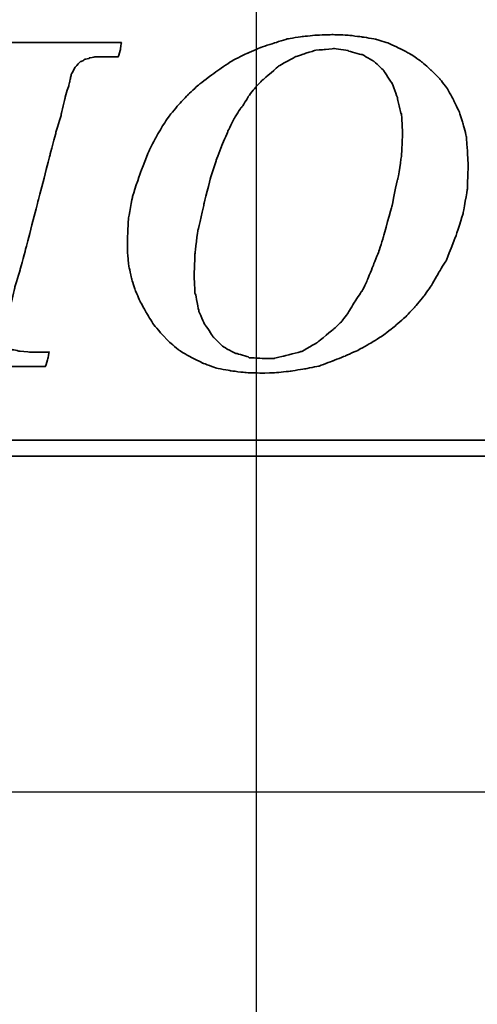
# Model space of a CAD drawing. Header units: millimetres. Extents: x -257 to 3135, y -1556 to 860.
# Tile 86 of 256: x 67 to 73, y -1271 to -1258. Entities that reach past the tile are written whole.
import ezdxf
from ezdxf.lldxf.tags import DXFTag

# ---------------------------------------------------------------- set-up
doc = ezdxf.new("R2010")
doc.units = ezdxf.units.MM
doc.layers.get('0').update_dxf_attribs({"linetype": 'CONTINUOUS'})
doc.layers.add('DIM', color=4, linetype='CONTINUOUS')
doc.layers.add('layer 1', color=7, linetype='CONTINUOUS')
tags = doc.linetypes.add('DASHED', pattern=[25.72, 12.86, -12.86]).pattern_tags.tags
tags[6:7] = [DXFTag(74, 4), DXFTag(75, 0), DXFTag(340, '0'), DXFTag(46, 0.0), DXFTag(50, 0.0), DXFTag(44, 0.0), DXFTag(45, 0.0)]
tags[4:5] = [DXFTag(74, 4), DXFTag(75, 0), DXFTag(340, '0'), DXFTag(46, 0.0), DXFTag(50, 0.0), DXFTag(44, 0.0), DXFTag(45, 0.0)]

# ---------------------------------------------------------------- blocks, each defined once
blk = doc.blocks.new('TBI MOTION logo(完整正式版)')
at = {"layer": 'layer 1', "color": 22, "lineweight": 35}
for points, knots in [([(35.79625, -6.98375), (35.79625, -6.98375), (36.23125, -7.43875), (36.23125, -7.43875), (36.23125, -7.43875), (36.23125, -7.43875), (36.75625, -7.87125), (36.75625, -7.87125), (36.75625, -7.87125), (36.75625, -7.87125), (37.33125, -8.20375), (37.33125, -8.20375), (37.33125, -8.20375), (37.33125, -8.20375), (37.95625, -8.51875), (37.95625, -8.51875), (37.95625, -8.51875), (37.95625, -8.51875), (38.62625, -8.75875), (38.62625, -8.75875), (38.62625, -8.75875), (38.62625, -8.75875), (39.37125, -8.90375), (39.37125, -8.90375), (39.37125, -8.90375), (39.37125, -8.90375), (40.14125, -8.99875), (40.14125, -8.99875), (40.14125, -8.99875), (40.14125, -8.99875), (41.02625, -9.02375), (41.02625, -9.02375), (41.02625, -9.02375), (41.02625, -9.02375), (41.74625, -8.99875), (41.74625, -8.99875), (41.74625, -8.99875), (41.74625, -8.99875), (42.46625, -8.92375), (42.46625, -8.92375), (42.46625, -8.92375), (42.46625, -8.92375), (43.21125, -8.80625), (43.21125, -8.80625), (43.21125, -8.80625), (43.21125, -8.80625), (43.93125, -8.66375), (43.93125, -8.66375), (43.93125, -8.66375), (43.93125, -8.66375), (44.62625, -8.39875), (44.62625, -8.39875), (44.62625, -8.39875), (44.62625, -8.39875), (45.29625, -8.13375), (45.29625, -8.13375), (45.29625, -8.13375), (45.29625, -8.13375), (45.94625, -7.84375), (45.94625, -7.84375), (45.94625, -7.84375), (45.94625, -7.84375), (46.61625, -7.46375), (46.61625, -7.46375), (46.61625, -7.46375), (46.61625, -7.46375), (47.24125, -7.07875), (47.24125, -7.07875), (47.24125, -7.07875), (47.24125, -7.07875), (47.81625, -6.62375), (47.81625, -6.62375), (47.81625, -6.62375), (47.81625, -6.62375), (48.36875, -6.14375), (48.36875, -6.14375), (48.36875, -6.14375), (48.36875, -6.14375), (48.84625, -5.64125), (48.84625, -5.64125), (48.84625, -5.64125), (48.84625, -5.64125), (49.32625, -5.06375), (49.32625, -5.06375), (49.32625, -5.06375), (49.32625, -5.06375), (49.71125, -4.51374), (49.71125, -4.51374), (49.71125, -4.51374), (49.71125, -4.51374), (50.09625, -3.83874), (50.09625, -3.83874), (50.09625, -3.83874), (50.09625, -3.83874), (50.48125, -3.21374), (50.48125, -3.21374), (50.48125, -3.21374), (50.48125, -3.21374), (50.96125, -1.99125), (50.96125, -1.99125), (50.96125, -1.99125), (50.96125, -1.99125), (51.34375, -0.81875), (51.34375, -0.81875), (51.34375, -0.81875), (51.34375, -0.81875), (51.56125, 0.45624), (51.56125, 0.45624), (51.56125, 0.45624), (51.56125, 0.45624), (51.60625, 1.67624), (51.60625, 1.67624), (51.60625, 1.67624), (51.60625, 1.67624), (51.56125, 2.44625), (51.56125, 2.44625), (51.56125, 2.44625), (51.56125, 2.44625), (51.51125, 3.14125), (51.51125, 3.14125), (51.51125, 3.14125), (51.51125, 3.14125), (51.34375, 3.81125), (51.34375, 3.81125), (51.34375, 3.81125), (51.34375, 3.81125), (51.15125, 4.41125), (51.15125, 4.41125), (51.15125, 4.41125), (51.15125, 4.41125), (50.86125, 5.01125), (50.86125, 5.01125), (50.86125, 5.01125), (50.86125, 5.01125), (50.55125, 5.58875), (50.55125, 5.58875), (50.55125, 5.58875), (50.55125, 5.58875), (50.16625, 6.09125), (50.16625, 6.09125), (50.16625, 6.09125), (50.16625, 6.09125), (49.71125, 6.54875), (49.71125, 6.54875), (49.71125, 6.54875), (49.71125, 6.54875), (49.23125, 6.98125), (49.23125, 6.98125), (49.23125, 6.98125), (49.23125, 6.98125), (48.67875, 7.36625), (48.67875, 7.36625), (48.67875, 7.36625), (48.67875, 7.36625), (48.10375, 7.67625), (48.10375, 7.67625), (48.10375, 7.67625), (48.10375, 7.67625), (47.48125, 7.96375), (47.48125, 7.96375), (47.48125, 7.96375), (47.48125, 7.96375), (46.85625, 8.15625), (46.85625, 8.15625), (46.85625, 8.15625), (46.85625, 8.15625), (46.13625, 8.27624), (46.13625, 8.27624), (46.13625, 8.27624), (46.13625, 8.27624), (45.39125, 8.37125), (45.39125, 8.37125), (45.39125, 8.37125), (45.39125, 8.37125), (44.62625, 8.39624), (44.62625, 8.39624), (44.62625, 8.39624), (44.62625, 8.39624), (43.83625, 8.37125), (43.83625, 8.37125), (43.83625, 8.37125), (43.83625, 8.37125), (43.09125, 8.30125), (43.09125, 8.30125), (43.09125, 8.30125), (43.09125, 8.30125), (42.32125, 8.18125), (42.32125, 8.18125), (42.32125, 8.18125), (42.32125, 8.18125), (41.62875, 7.96375), (41.62875, 7.96375), (41.62875, 7.96375), (41.62875, 7.96375), (40.90625, 7.72625), (40.90625, 7.72625), (40.90625, 7.72625), (40.90625, 7.72625), (40.23624, 7.43625), (40.23624, 7.43625), (40.23624, 7.43625), (40.23624, 7.43625), (39.54124, 7.10125), (39.54124, 7.10125), (39.54124, 7.10125), (39.54124, 7.10125), (38.91625, 6.69125), (38.91625, 6.69125), (38.91625, 6.69125), (38.91625, 6.69125), (38.31625, 6.26125), (38.31625, 6.26125), (38.31625, 6.26125), (38.31625, 6.26125), (37.69125, 5.78125), (37.69125, 5.78125), (37.69125, 5.78125), (37.69125, 5.78125), (37.18625, 5.30125), (37.18625, 5.30125), (37.18625, 5.30125), (37.18625, 5.30125), (36.70625, 4.79624), (36.70625, 4.79624), (36.70625, 4.79624), (36.70625, 4.79624), (36.23125, 4.22125), (36.23125, 4.22125), (36.23125, 4.22125), (36.23125, 4.22125), (35.87124, 3.69375), (35.87124, 3.69375), (35.87124, 3.69375), (35.87124, 3.69375), (35.53125, 3.09125), (35.53125, 3.09125), (35.53125, 3.09125), (35.53125, 3.09125), (35.19875, 2.47125), (35.19875, 2.47125), (35.19875, 2.47125), (35.19875, 2.47125), (34.71625, 1.24625), (34.71625, 1.24625), (34.71625, 1.24625), (34.71625, 1.24625), (34.33125, 0.06874), (34.33125, 0.06874), (34.33125, 0.06874), (34.33125, 0.06874), (34.11625, -1.07875), (34.11625, -1.07875), (34.11625, -1.07875), (34.11625, -1.07875), (34.07125, -2.15875), (34.07125, -2.15875), (34.07125, -2.15875), (34.07125, -2.15875), (34.07125, -2.85375), (34.07125, -2.85375), (34.07125, -2.85375), (34.07125, -2.85375), (34.14125, -3.50375), (34.14125, -3.50375), (34.14125, -3.50375), (34.14125, -3.50375), (34.28625, -4.17375), (34.28625, -4.17375), (34.28625, -4.17375), (34.28625, -4.17375), (34.47625, -4.77624), (34.47625, -4.77624), (34.47625, -4.77624), (34.47625, -4.77624), (34.71625, -5.32625), (34.71625, -5.32625), (34.71625, -5.32625), (34.71625, -5.32625), (35.05375, -5.92875), (35.05375, -5.92875), (35.05375, -5.92875), (35.05375, -5.92875), (35.36375, -6.45375), (35.36375, -6.45375), (35.36375, -6.45375), (35.36375, -6.45375), (35.79625, -6.98375), (35.79625, -6.98375)], [0, 0, 0, 0, 0.01388889, 0.01388889, 0.01388889, 0.0138889, 0.02777778, 0.02777778, 0.02777778, 0.02777779, 0.04166667, 0.04166667, 0.04166667, 0.04166668, 0.05555556, 0.05555556, 0.05555556, 0.05555557, 0.06944444, 0.06944444, 0.06944444, 0.06944445, 0.08333333, 0.08333333, 0.08333333, 0.08333334, 0.09722222, 0.09722222, 0.09722222, 0.09722223, 0.11111111, 0.11111111, 0.11111111, 0.11111112, 0.125, 0.125, 0.125, 0.12500001, 0.13888889, 0.13888889, 0.13888889, 0.1388889, 0.15277778, 0.15277778, 0.15277778, 0.15277779, 0.16666667, 0.16666667, 0.16666667, 0.16666668, 0.18055556, 0.18055556, 0.18055556, 0.18055557, 0.19444444, 0.19444444, 0.19444444, 0.19444445, 0.20833333, 0.20833333, 0.20833333, 0.20833334, 0.22222222, 0.22222222, 0.22222222, 0.22222223, 0.23611111, 0.23611111, 0.23611111, 0.23611112, 0.25, 0.25, 0.25, 0.25000001, 0.26388889, 0.26388889, 0.26388889, 0.2638889, 0.27777778, 0.27777778, 0.27777778, 0.27777779, 0.29166667, 0.29166667, 0.29166667, 0.29166668, 0.30555556, 0.30555556, 0.30555556, 0.30555557, 0.31944444, 0.31944444, 0.31944444, 0.31944445, 0.33333333, 0.33333333, 0.33333333, 0.33333334, 0.34722222, 0.34722222, 0.34722222, 0.34722223, 0.36111111, 0.36111111, 0.36111111, 0.36111112, 0.375, 0.375, 0.375, 0.37500001, 0.38888889, 0.38888889, 0.38888889, 0.3888889, 0.40277778, 0.40277778, 0.40277778, 0.40277779, 0.41666667, 0.41666667, 0.41666667, 0.41666668, 0.43055556, 0.43055556, 0.43055556, 0.43055557, 0.44444444, 0.44444444, 0.44444444, 0.44444445, 0.45833333, 0.45833333, 0.45833333, 0.45833334, 0.47222222, 0.47222222, 0.47222222, 0.47222223, 0.48611111, 0.48611111, 0.48611111, 0.48611112, 0.5, 0.5, 0.5, 0.50000001, 0.51388889, 0.51388889, 0.51388889, 0.5138889, 0.52777778, 0.52777778, 0.52777778, 0.52777779, 0.54166667, 0.54166667, 0.54166667, 0.54166668, 0.55555556, 0.55555556, 0.55555556, 0.55555557, 0.56944444, 0.56944444, 0.56944444, 0.56944445, 0.58333333, 0.58333333, 0.58333333, 0.58333334, 0.59722222, 0.59722222, 0.59722222, 0.59722223, 0.61111111, 0.61111111, 0.61111111, 0.61111112, 0.625, 0.625, 0.625, 0.62500001, 0.63888889, 0.63888889, 0.63888889, 0.6388889, 0.65277778, 0.65277778, 0.65277778, 0.65277779, 0.66666667, 0.66666667, 0.66666667, 0.66666668, 0.68055556, 0.68055556, 0.68055556, 0.68055557, 0.69444444, 0.69444444, 0.69444444, 0.69444445, 0.70833333, 0.70833333, 0.70833333, 0.70833334, 0.72222222, 0.72222222, 0.72222222, 0.72222223, 0.73611111, 0.73611111, 0.73611111, 0.73611112, 0.75, 0.75, 0.75, 0.75000001, 0.76388889, 0.76388889, 0.76388889, 0.7638889, 0.77777778, 0.77777778, 0.77777778, 0.77777779, 0.79166667, 0.79166667, 0.79166667, 0.79166668, 0.80555556, 0.80555556, 0.80555556, 0.80555557, 0.81944444, 0.81944444, 0.81944444, 0.81944445, 0.83333333, 0.83333333, 0.83333333, 0.83333334, 0.84722222, 0.84722222, 0.84722222, 0.84722223, 0.86111111, 0.86111111, 0.86111111, 0.86111112, 0.875, 0.875, 0.875, 0.87500001, 0.88888889, 0.88888889, 0.88888889, 0.8888889, 0.90277778, 0.90277778, 0.90277778, 0.90277779, 0.91666667, 0.91666667, 0.91666667, 0.91666668, 0.93055556, 0.93055556, 0.93055556, 0.93055557, 0.94444444, 0.94444444, 0.94444444, 0.94444445, 0.95833333, 0.95833333, 0.95833333, 0.95833334, 0.97222222, 0.97222222, 0.97222222, 0.97222223, 0.98611111, 0.98611111, 0.98611111, 0.98611112, 1, 1, 1, 1]), ([(22.26375, -7.94375), (22.26375, -7.94375), (22.26375, -7.96625), (22.26375, -7.96625), (22.26375, -7.96625), (22.26375, -7.96625), (22.24125, -7.99125), (22.24125, -7.99125), (22.24125, -7.99125), (22.24125, -7.99125), (22.14625, -8.34875), (22.14625, -8.34875), (22.14625, -8.34875), (22.14625, -8.34875), (22.07625, -8.68625), (22.07625, -8.68625), (22.07625, -8.68625), (22.07625, -8.68625), (22.17125, -8.68625), (22.17125, -8.68625), (22.17125, -8.68625), (22.17125, -8.68625), (22.55375, -8.68625), (22.55375, -8.68625), (22.55375, -8.68625), (22.55375, -8.68625), (23.08125, -8.68625), (23.08125, -8.68625), (23.08125, -8.68625), (23.08125, -8.68625), (23.70375, -8.68625), (23.70375, -8.68625), (23.70375, -8.68625), (23.70375, -8.68625), (24.42625, -8.68625), (24.42625, -8.68625), (24.42625, -8.68625), (24.42625, -8.68625), (25.91125, -8.68625), (25.91125, -8.68625), (25.91125, -8.68625), (25.91125, -8.68625), (27.40125, -8.68625), (27.40125, -8.68625), (27.40125, -8.68625), (27.40125, -8.68625), (28.11875, -8.68625), (28.11875, -8.68625), (28.11875, -8.68625), (28.11875, -8.68625), (28.74125, -8.68625), (28.74125, -8.68625), (28.74125, -8.68625), (28.74125, -8.68625), (29.22125, -8.68625), (29.22125, -8.68625), (29.22125, -8.68625), (29.22125, -8.68625), (29.65625, -8.68625), (29.65625, -8.68625), (29.65625, -8.68625), (29.65625, -8.68625), (29.84875, -8.68625), (29.84875, -8.68625), (29.84875, -8.68625), (29.84875, -8.68625), (29.84875, -8.63875), (29.84875, -8.63875), (29.84875, -8.63875), (29.84875, -8.63875), (29.87125, -8.63875), (29.87125, -8.63875), (29.87125, -8.63875), (29.87125, -8.63875), (29.96875, -8.27875), (29.96875, -8.27875), (29.96875, -8.27875), (29.96875, -8.27875), (30.04125, -7.94375), (30.04125, -7.94375), (30.04125, -7.94375), (30.04125, -7.94375), (29.65625, -7.94375), (29.65625, -7.94375), (29.65625, -7.94375), (29.65625, -7.94375), (29.22125, -7.94375), (29.22125, -7.94375), (29.22125, -7.94375), (29.22125, -7.94375), (29.08125, -7.94375), (29.08125, -7.94375), (29.08125, -7.94375), (29.08125, -7.94375), (29.03125, -7.94375), (29.03125, -7.94375), (29.03125, -7.94375), (29.03125, -7.94375), (28.45625, -7.89375), (28.45625, -7.89375), (28.45625, -7.89375), (28.45625, -7.89375), (28.43125, -7.87125), (28.43125, -7.87125), (28.43125, -7.87125), (28.43125, -7.87125), (28.19125, -7.82375), (28.19125, -7.82375), (28.19125, -7.82375), (28.19125, -7.82375), (28.16625, -7.82375), (28.16625, -7.82375), (28.16625, -7.82375), (28.16625, -7.82375), (28.14625, -7.82375), (28.14625, -7.82375), (28.14625, -7.82375), (28.14625, -7.82375), (27.95125, -7.72375), (27.95125, -7.72375), (27.95125, -7.72375), (27.95125, -7.72375), (27.92625, -7.70375), (27.92625, -7.70375), (27.92625, -7.70375), (27.92625, -7.70375), (27.90625, -7.67875), (27.90625, -7.67875), (27.90625, -7.67875), (27.90625, -7.67875), (27.76125, -7.48875), (27.76125, -7.48875), (27.76125, -7.48875), (27.76125, -7.48875), (27.73375, -7.43875), (27.73375, -7.43875), (27.73375, -7.43875), (27.73375, -7.43875), (27.71125, -7.38875), (27.71125, -7.38875), (27.71125, -7.38875), (27.71125, -7.38875), (27.66625, -7.12875), (27.66625, -7.12875), (27.66625, -7.12875), (27.66625, -7.12875), (27.66625, -7.10375), (27.66625, -7.10375), (27.66625, -7.10375), (27.66625, -7.10375), (27.66625, -7.05375), (27.66625, -7.05375), (27.66625, -7.05375), (27.66625, -7.05375), (27.66625, -7.00875), (27.66625, -7.00875), (27.66625, -7.00875), (27.66625, -7.00875), (27.71125, -6.69625), (27.71125, -6.69625), (27.71125, -6.69625), (27.71125, -6.69625), (27.71125, -6.67125), (27.71125, -6.67125), (27.71125, -6.67125), (27.71125, -6.67125), (27.73375, -6.64875), (27.73375, -6.64875), (27.73375, -6.64875), (27.73375, -6.64875), (27.78625, -6.50375), (27.78625, -6.50375), (27.78625, -6.50375), (27.78625, -6.50375), (27.83125, -6.38375), (27.83125, -6.38375), (27.83125, -6.38375), (27.83125, -6.38375), (27.88125, -6.14375), (27.88125, -6.14375), (27.88125, -6.14375), (27.88125, -6.14375), (27.88125, -6.11875), (27.88125, -6.11875), (27.88125, -6.11875), (27.88125, -6.11875), (27.97625, -5.85375), (27.97625, -5.85375), (27.97625, -5.85375), (27.97625, -5.85375), (28.07375, -5.47125), (28.07375, -5.47125), (28.07375, -5.47125), (28.07375, -5.47125), (28.26625, -4.65375), (28.26625, -4.65375), (28.26625, -4.65375), (28.26625, -4.65375), (28.26625, -4.63375), (28.26625, -4.63375), (28.26625, -4.63375), (28.26625, -4.63375), (28.55125, -3.67374), (28.55125, -3.67374), (28.55125, -3.67374), (28.55125, -3.67374), (28.84125, -2.59374), (28.84125, -2.59374), (28.84125, -2.59374), (28.84125, -2.59374), (29.46125, -0.19375), (29.46125, -0.19375), (29.46125, -0.19375), (29.46125, -0.19375), (30.08625, 2.20624), (30.08625, 2.20624), (30.08625, 2.20624), (30.08625, 2.20624), (30.37625, 3.30875), (30.37625, 3.30875), (30.37625, 3.30875), (30.37625, 3.30875), (30.37625, 3.33125), (30.37625, 3.33125), (30.37625, 3.33125), (30.37625, 3.33125), (30.66125, 4.27125), (30.66125, 4.27125), (30.66125, 4.27125), (30.66125, 4.27125), (30.66125, 4.31875), (30.66125, 4.31875), (30.66125, 4.31875), (30.66125, 4.31875), (30.85625, 5.13125), (30.85625, 5.13125), (30.85625, 5.13125), (30.85625, 5.13125), (30.95125, 5.47125), (30.95125, 5.47125), (30.95125, 5.47125), (30.95125, 5.47125), (30.95125, 5.49125), (30.95125, 5.49125), (30.95125, 5.49125), (30.95125, 5.49125), (31.04625, 5.75625), (31.04625, 5.75625), (31.04625, 5.75625), (31.04625, 5.75625), (31.09625, 5.97125), (31.09625, 5.97125), (31.09625, 5.97125), (31.09625, 5.97125), (31.09625, 5.99624), (31.09625, 5.99624), (31.09625, 5.99624), (31.09625, 5.99624), (31.14375, 6.16625), (31.14375, 6.16625), (31.14375, 6.16625), (31.14375, 6.16625), (31.14375, 6.18625), (31.14375, 6.18625), (31.14375, 6.18625), (31.14375, 6.18625), (31.16624, 6.28625), (31.16624, 6.28625), (31.16624, 6.28625), (31.16624, 6.28625), (31.16624, 6.33124), (31.16624, 6.33124), (31.16624, 6.33124), (31.16624, 6.33124), (31.19125, 6.38124), (31.19125, 6.38124), (31.19125, 6.38124), (31.19125, 6.38124), (31.38125, 6.71625), (31.38125, 6.71625), (31.38125, 6.71625), (31.38125, 6.71625), (31.40624, 6.74125), (31.40624, 6.74125), (31.40624, 6.74125), (31.40624, 6.74125), (31.43125, 6.76625), (31.43125, 6.76625), (31.43125, 6.76625), (31.43125, 6.76625), (31.64625, 7.00624), (31.64625, 7.00624), (31.64625, 7.00624), (31.64625, 7.00624), (31.67125, 7.00624), (31.67125, 7.00624), (31.67125, 7.00624), (31.67125, 7.00624), (31.69625, 7.00624), (31.69625, 7.00624), (31.69625, 7.00624), (31.69625, 7.00624), (31.83875, 7.10125), (31.83875, 7.10125), (31.83875, 7.10125), (31.83875, 7.10125), (31.86124, 7.12624), (31.86124, 7.12624), (31.86124, 7.12624), (31.86124, 7.12624), (31.88625, 7.12624), (31.88625, 7.12624), (31.88625, 7.12624), (31.88625, 7.12624), (32.10124, 7.17125), (32.10124, 7.17125), (32.10124, 7.17125), (32.10124, 7.17125), (32.10124, 7.19624), (32.10124, 7.19624), (32.10124, 7.19624), (32.10124, 7.19624), (32.39125, 7.24624), (32.39125, 7.24624), (32.39125, 7.24624), (32.39125, 7.24624), (32.41624, 7.24624), (32.41624, 7.24624), (32.41624, 7.24624), (32.41624, 7.24624), (32.43624, 7.24624), (32.43624, 7.24624), (32.43624, 7.24624), (32.43624, 7.24624), (32.72375, 7.24624), (32.72375, 7.24624), (32.72375, 7.24624), (32.72375, 7.24624), (32.79624, 7.24624), (32.79624, 7.24624), (32.79624, 7.24624), (32.79624, 7.24624), (32.89625, 7.24624), (32.89625, 7.24624), (32.89625, 7.24624), (32.89625, 7.24624), (33.23124, 7.24624), (33.23124, 7.24624), (33.23124, 7.24624), (33.23124, 7.24624), (33.59125, 7.24624), (33.59125, 7.24624), (33.59125, 7.24624), (33.59125, 7.24624), (33.61625, 7.29125), (33.61625, 7.29125), (33.61625, 7.29125), (33.61625, 7.29125), (33.71125, 7.62625), (33.71125, 7.62625), (33.71125, 7.62625), (33.71125, 7.62625), (33.75625, 7.98625), (33.75625, 7.98625), (33.75625, 7.98625), (33.75625, 7.98625), (33.63625, 7.98625), (33.63625, 7.98625), (33.63625, 7.98625), (33.63625, 7.98625), (33.23124, 7.98625), (33.23124, 7.98625), (33.23124, 7.98625), (33.23124, 7.98625), (32.67875, 7.98625), (32.67875, 7.98625), (32.67875, 7.98625), (32.67875, 7.98625), (32.05625, 7.98625), (32.05625, 7.98625), (32.05625, 7.98625), (32.05625, 7.98625), (31.35625, 7.98625), (31.35625, 7.98625), (31.35625, 7.98625), (31.35625, 7.98625), (29.80125, 7.98625), (29.80125, 7.98625), (29.80125, 7.98625), (29.80125, 7.98625), (28.26625, 7.98625), (28.26625, 7.98625), (28.26625, 7.98625), (28.26625, 7.98625), (27.59125, 7.98625), (27.59125, 7.98625), (27.59125, 7.98625), (27.59125, 7.98625), (26.91875, 7.98625), (26.91875, 7.98625), (26.91875, 7.98625), (26.91875, 7.98625), (26.39125, 7.98625), (26.39125, 7.98625), (26.39125, 7.98625), (26.39125, 7.98625), (25.96125, 7.98625), (25.96125, 7.98625), (25.96125, 7.98625), (25.96125, 7.98625), (25.76875, 7.98625), (25.76875, 7.98625), (25.76875, 7.98625), (25.76875, 7.98625), (25.76875, 7.96375), (25.76875, 7.96375), (25.76875, 7.96375), (25.76875, 7.96375), (25.74625, 7.94125), (25.74625, 7.94125), (25.74625, 7.94125), (25.74625, 7.94125), (25.64875, 7.55625), (25.64875, 7.55625), (25.64875, 7.55625), (25.64875, 7.55625), (25.57625, 7.24624), (25.57625, 7.24624), (25.57625, 7.24624), (25.57625, 7.24624), (25.59875, 7.24624), (25.59875, 7.24624), (25.59875, 7.24624), (25.59875, 7.24624), (26.01125, 7.24624), (26.01125, 7.24624), (26.01125, 7.24624), (26.01125, 7.24624), (26.48625, 7.24624), (26.48625, 7.24624), (26.48625, 7.24624), (26.48625, 7.24624), (26.60625, 7.24624), (26.60625, 7.24624), (26.60625, 7.24624), (26.60625, 7.24624), (26.63125, 7.24624), (26.63125, 7.24624), (26.63125, 7.24624), (26.63125, 7.24624), (26.68125, 7.24624), (26.68125, 7.24624), (26.68125, 7.24624), (26.68125, 7.24624), (26.70625, 7.24624), (26.70625, 7.24624), (26.70625, 7.24624), (26.70625, 7.24624), (26.96625, 7.24624), (26.96625, 7.24624), (26.96625, 7.24624), (26.96625, 7.24624), (26.99125, 7.21875), (26.99125, 7.21875), (26.99125, 7.21875), (26.99125, 7.21875), (27.23375, 7.17125), (27.23375, 7.17125), (27.23375, 7.17125), (27.23375, 7.17125), (27.40125, 7.12624), (27.40125, 7.12624), (27.40125, 7.12624), (27.40125, 7.12624), (27.56625, 7.07624), (27.56625, 7.07624), (27.56625, 7.07624), (27.56625, 7.07624), (27.61375, 7.07624), (27.61375, 7.07624), (27.61375, 7.07624), (27.61375, 7.07624), (27.64125, 7.07624), (27.64125, 7.07624), (27.64125, 7.07624), (27.64125, 7.07624), (27.66625, 7.02624), (27.66625, 7.02624), (27.66625, 7.02624), (27.66625, 7.02624), (27.85625, 6.86125), (27.85625, 6.86125), (27.85625, 6.86125), (27.85625, 6.86125), (27.88125, 6.81125), (27.88125, 6.81125), (27.88125, 6.81125), (27.88125, 6.81125), (27.88125, 6.76625), (27.88125, 6.76625), (27.88125, 6.76625), (27.88125, 6.76625), (27.92625, 6.47625), (27.92625, 6.47625), (27.92625, 6.47625), (27.92625, 6.47625), (27.95125, 6.45124), (27.95125, 6.45124), (27.95125, 6.45124), (27.95125, 6.45124), (27.95125, 6.42625), (27.95125, 6.42625), (27.95125, 6.42625), (27.95125, 6.42625), (27.95125, 6.40625), (27.95125, 6.40625), (27.95125, 6.40625), (27.95125, 6.40625), (27.92625, 6.35625), (27.92625, 6.35625), (27.92625, 6.35625), (27.92625, 6.35625), (27.92625, 6.33124), (27.92625, 6.33124), (27.92625, 6.33124), (27.92625, 6.33124), (27.90625, 5.99624), (27.90625, 5.99624), (27.90625, 5.99624), (27.90625, 5.99624), (27.88125, 5.89875), (27.88125, 5.89875), (27.88125, 5.89875), (27.88125, 5.89875), (27.85625, 5.87625), (27.85625, 5.87625), (27.85625, 5.87625), (27.85625, 5.87625), (27.85625, 5.85125), (27.85625, 5.85125), (27.85625, 5.85125), (27.85625, 5.85125), (27.85625, 5.82625), (27.85625, 5.82625), (27.85625, 5.82625), (27.85625, 5.82625), (27.83125, 5.82625), (27.83125, 5.82625), (27.83125, 5.82625), (27.83125, 5.82625), (27.78625, 5.63625), (27.78625, 5.63625), (27.78625, 5.63625), (27.78625, 5.63625), (27.78625, 5.61125), (27.78625, 5.61125), (27.78625, 5.61125), (27.78625, 5.61125), (27.78625, 5.58875), (27.78625, 5.58875), (27.78625, 5.58875), (27.78625, 5.58875), (27.68625, 5.42125), (27.68625, 5.42125), (27.68625, 5.42125), (27.68625, 5.42125), (27.66625, 5.13125), (27.66625, 5.13125), (27.66625, 5.13125), (27.66625, 5.13125), (27.64125, 5.10874), (27.64125, 5.10874), (27.64125, 5.10874), (27.64125, 5.10874), (27.64125, 5.08625), (27.64125, 5.08625), (27.64125, 5.08625), (27.64125, 5.08625), (27.52125, 4.75124), (27.52125, 4.75124), (27.52125, 4.75124), (27.52125, 4.75124), (27.30625, 3.95625), (27.30625, 3.95625), (27.30625, 3.95625), (27.30625, 3.95625), (27.03875, 2.97125), (27.03875, 2.97125), (27.03875, 2.97125), (27.03875, 2.97125), (26.75375, 1.87125), (26.75375, 1.87125), (26.75375, 1.87125), (26.75375, 1.87125), (26.12625, -0.50374), (26.12625, -0.50374), (26.12625, -0.50374), (26.12625, -0.50374), (25.50625, -2.85375), (25.50625, -2.85375), (25.50625, -2.85375), (25.50625, -2.85375), (25.21625, -3.95875), (25.21625, -3.95875), (25.21625, -3.95875), (25.21625, -3.95875), (25.21625, -3.98375), (25.21625, -3.98375), (25.21625, -3.98375), (25.21625, -3.98375), (24.93125, -4.94375), (24.93125, -4.94375), (24.93125, -4.94375), (24.93125, -4.94375), (24.73625, -5.78375), (24.73625, -5.78375), (24.73625, -5.78375), (24.73625, -5.78375), (24.64125, -6.11875), (24.64125, -6.11875), (24.64125, -6.11875), (24.64125, -6.11875), (24.64125, -6.14375), (24.64125, -6.14375), (24.64125, -6.14375), (24.64125, -6.14375), (24.54625, -6.40875), (24.54625, -6.40875), (24.54625, -6.40875), (24.54625, -6.40875), (24.49625, -6.64875), (24.49625, -6.64875), (24.49625, -6.64875), (24.49625, -6.64875), (24.49625, -6.67125), (24.49625, -6.67125), (24.49625, -6.67125), (24.49625, -6.67125), (24.45125, -6.81375), (24.45125, -6.81375), (24.45125, -6.81375), (24.45125, -6.81375), (24.40125, -6.95875), (24.40125, -6.95875), (24.40125, -6.95875), (24.40125, -6.95875), (24.23375, -7.34375), (24.23375, -7.34375), (24.23375, -7.34375), (24.23375, -7.34375), (24.23375, -7.36875), (24.23375, -7.36875), (24.23375, -7.36875), (24.23375, -7.36875), (24.20875, -7.38875), (24.20875, -7.38875), (24.20875, -7.38875), (24.20875, -7.38875), (23.94625, -7.67875), (23.94625, -7.67875), (23.94625, -7.67875), (23.94625, -7.67875), (23.92125, -7.70375), (23.92125, -7.70375), (23.92125, -7.70375), (23.92125, -7.70375), (23.87125, -7.72375), (23.87125, -7.72375), (23.87125, -7.72375), (23.87125, -7.72375), (23.53875, -7.87125), (23.53875, -7.87125), (23.53875, -7.87125), (23.53875, -7.87125), (23.51125, -7.87125), (23.51125, -7.87125), (23.51125, -7.87125), (23.51125, -7.87125), (23.49125, -7.89375), (23.49125, -7.89375), (23.49125, -7.89375), (23.49125, -7.89375), (23.05625, -7.94375), (23.05625, -7.94375), (23.05625, -7.94375), (23.05625, -7.94375), (23.03625, -7.94375), (23.03625, -7.94375), (23.03625, -7.94375), (23.03625, -7.94375), (22.98625, -7.94375), (22.98625, -7.94375), (22.98625, -7.94375), (22.98625, -7.94375), (22.88875, -7.94375), (22.88875, -7.94375), (22.88875, -7.94375), (22.88875, -7.94375), (22.55375, -7.94375), (22.55375, -7.94375), (22.55375, -7.94375), (22.55375, -7.94375), (22.26375, -7.94375), (22.26375, -7.94375)], [0, 0, 0, 0, 0.00568182, 0.00568182, 0.00568182, 0.00568183, 0.01136364, 0.01136364, 0.01136364, 0.01136365, 0.01704545, 0.01704545, 0.01704545, 0.01704546, 0.02272727, 0.02272727, 0.02272727, 0.02272728, 0.02840909, 0.02840909, 0.02840909, 0.0284091, 0.03409091, 0.03409091, 0.03409091, 0.03409092, 0.03977273, 0.03977273, 0.03977273, 0.03977274, 0.04545455, 0.04545455, 0.04545455, 0.04545456, 0.05113636, 0.05113636, 0.05113636, 0.05113637, 0.05681818, 0.05681818, 0.05681818, 0.05681819, 0.0625, 0.0625, 0.0625, 0.06250001, 0.06818182, 0.06818182, 0.06818182, 0.06818183, 0.07386364, 0.07386364, 0.07386364, 0.07386365, 0.07954545, 0.07954545, 0.07954545, 0.07954546, 0.08522727, 0.08522727, 0.08522727, 0.08522728, 0.09090909, 0.09090909, 0.09090909, 0.0909091, 0.09659091, 0.09659091, 0.09659091, 0.09659092, 0.10227273, 0.10227273, 0.10227273, 0.10227274, 0.10795455, 0.10795455, 0.10795455, 0.10795456, 0.11363636, 0.11363636, 0.11363636, 0.11363637, 0.11931818, 0.11931818, 0.11931818, 0.11931819, 0.125, 0.125, 0.125, 0.12500001, 0.13068182, 0.13068182, 0.13068182, 0.13068183, 0.13636364, 0.13636364, 0.13636364, 0.13636365, 0.14204545, 0.14204545, 0.14204545, 0.14204546, 0.14772727, 0.14772727, 0.14772727, 0.14772728, 0.15340909, 0.15340909, 0.15340909, 0.1534091, 0.15909091, 0.15909091, 0.15909091, 0.15909092, 0.16477273, 0.16477273, 0.16477273, 0.16477274, 0.17045455, 0.17045455, 0.17045455, 0.17045456, 0.17613636, 0.17613636, 0.17613636, 0.17613637, 0.18181818, 0.18181818, 0.18181818, 0.18181819, 0.1875, 0.1875, 0.1875, 0.18750001, 0.19318182, 0.19318182, 0.19318182, 0.19318183, 0.19886364, 0.19886364, 0.19886364, 0.19886365, 0.20454545, 0.20454545, 0.20454545, 0.20454546, 0.21022727, 0.21022727, 0.21022727, 0.21022728, 0.21590909, 0.21590909, 0.21590909, 0.2159091, 0.22159091, 0.22159091, 0.22159091, 0.22159092, 0.22727273, 0.22727273, 0.22727273, 0.22727274, 0.23295455, 0.23295455, 0.23295455, 0.23295456, 0.23863636, 0.23863636, 0.23863636, 0.23863637, 0.24431818, 0.24431818, 0.24431818, 0.24431819, 0.25, 0.25, 0.25, 0.25000001, 0.25568182, 0.25568182, 0.25568182, 0.25568183, 0.26136364, 0.26136364, 0.26136364, 0.26136365, 0.26704545, 0.26704545, 0.26704545, 0.26704546, 0.27272727, 0.27272727, 0.27272727, 0.27272728, 0.27840909, 0.27840909, 0.27840909, 0.2784091, 0.28409091, 0.28409091, 0.28409091, 0.28409092, 0.28977273, 0.28977273, 0.28977273, 0.28977274, 0.29545455, 0.29545455, 0.29545455, 0.29545456, 0.30113636, 0.30113636, 0.30113636, 0.30113637, 0.30681818, 0.30681818, 0.30681818, 0.30681819, 0.3125, 0.3125, 0.3125, 0.31250001, 0.31818182, 0.31818182, 0.31818182, 0.31818183, 0.32386364, 0.32386364, 0.32386364, 0.32386365, 0.32954545, 0.32954545, 0.32954545, 0.32954546, 0.33522727, 0.33522727, 0.33522727, 0.33522728, 0.34090909, 0.34090909, 0.34090909, 0.3409091, 0.34659091, 0.34659091, 0.34659091, 0.34659092, 0.35227273, 0.35227273, 0.35227273, 0.35227274, 0.35795455, 0.35795455, 0.35795455, 0.35795456, 0.36363636, 0.36363636, 0.36363636, 0.36363637, 0.36931818, 0.36931818, 0.36931818, 0.36931819, 0.375, 0.375, 0.375, 0.37500001, 0.38068182, 0.38068182, 0.38068182, 0.38068183, 0.38636364, 0.38636364, 0.38636364, 0.38636365, 0.39204545, 0.39204545, 0.39204545, 0.39204546, 0.39772727, 0.39772727, 0.39772727, 0.39772728, 0.40340909, 0.40340909, 0.40340909, 0.4034091, 0.40909091, 0.40909091, 0.40909091, 0.40909092, 0.41477273, 0.41477273, 0.41477273, 0.41477274, 0.42045455, 0.42045455, 0.42045455, 0.42045456, 0.42613636, 0.42613636, 0.42613636, 0.42613637, 0.43181818, 0.43181818, 0.43181818, 0.43181819, 0.4375, 0.4375, 0.4375, 0.43750001, 0.44318182, 0.44318182, 0.44318182, 0.44318183, 0.44886364, 0.44886364, 0.44886364, 0.44886365, 0.45454545, 0.45454545, 0.45454545, 0.45454546, 0.46022727, 0.46022727, 0.46022727, 0.46022728, 0.46590909, 0.46590909, 0.46590909, 0.4659091, 0.47159091, 0.47159091, 0.47159091, 0.47159092, 0.47727273, 0.47727273, 0.47727273, 0.47727274, 0.48295455, 0.48295455, 0.48295455, 0.48295456, 0.48863636, 0.48863636, 0.48863636, 0.48863637, 0.49431818, 0.49431818, 0.49431818, 0.49431819, 0.5, 0.5, 0.5, 0.50000001, 0.50568182, 0.50568182, 0.50568182, 0.50568183, 0.51136364, 0.51136364, 0.51136364, 0.51136365, 0.51704545, 0.51704545, 0.51704545, 0.51704546, 0.52272727, 0.52272727, 0.52272727, 0.52272728, 0.52840909, 0.52840909, 0.52840909, 0.5284091, 0.53409091, 0.53409091, 0.53409091, 0.53409092, 0.53977273, 0.53977273, 0.53977273, 0.53977274, 0.54545455, 0.54545455, 0.54545455, 0.54545456, 0.55113636, 0.55113636, 0.55113636, 0.55113637, 0.55681818, 0.55681818, 0.55681818, 0.55681819, 0.5625, 0.5625, 0.5625, 0.56250001, 0.56818182, 0.56818182, 0.56818182, 0.56818183, 0.57386364, 0.57386364, 0.57386364, 0.57386365, 0.57954545, 0.57954545, 0.57954545, 0.57954546, 0.58522727, 0.58522727, 0.58522727, 0.58522728, 0.59090909, 0.59090909, 0.59090909, 0.5909091, 0.59659091, 0.59659091, 0.59659091, 0.59659092, 0.60227273, 0.60227273, 0.60227273, 0.60227274, 0.60795455, 0.60795455, 0.60795455, 0.60795456, 0.61363636, 0.61363636, 0.61363636, 0.61363637, 0.61931818, 0.61931818, 0.61931818, 0.61931819, 0.625, 0.625, 0.625, 0.62500001, 0.63068182, 0.63068182, 0.63068182, 0.63068183, 0.63636364, 0.63636364, 0.63636364, 0.63636365, 0.64204545, 0.64204545, 0.64204545, 0.64204546, 0.64772727, 0.64772727, 0.64772727, 0.64772728, 0.65340909, 0.65340909, 0.65340909, 0.6534091, 0.65909091, 0.65909091, 0.65909091, 0.65909092, 0.66477273, 0.66477273, 0.66477273, 0.66477274, 0.67045455, 0.67045455, 0.67045455, 0.67045456, 0.67613636, 0.67613636, 0.67613636, 0.67613637, 0.68181818, 0.68181818, 0.68181818, 0.68181819, 0.6875, 0.6875, 0.6875, 0.68750001, 0.69318182, 0.69318182, 0.69318182, 0.69318183, 0.69886364, 0.69886364, 0.69886364, 0.69886365, 0.70454545, 0.70454545, 0.70454545, 0.70454546, 0.71022727, 0.71022727, 0.71022727, 0.71022728, 0.71590909, 0.71590909, 0.71590909, 0.7159091, 0.72159091, 0.72159091, 0.72159091, 0.72159092, 0.72727273, 0.72727273, 0.72727273, 0.72727274, 0.73295455, 0.73295455, 0.73295455, 0.73295456, 0.73863636, 0.73863636, 0.73863636, 0.73863637, 0.74431818, 0.74431818, 0.74431818, 0.74431819, 0.75, 0.75, 0.75, 0.75000001, 0.75568182, 0.75568182, 0.75568182, 0.75568183, 0.76136364, 0.76136364, 0.76136364, 0.76136365, 0.76704545, 0.76704545, 0.76704545, 0.76704546, 0.77272727, 0.77272727, 0.77272727, 0.77272728, 0.77840909, 0.77840909, 0.77840909, 0.7784091, 0.78409091, 0.78409091, 0.78409091, 0.78409092, 0.78977273, 0.78977273, 0.78977273, 0.78977274, 0.79545455, 0.79545455, 0.79545455, 0.79545456, 0.80113636, 0.80113636, 0.80113636, 0.80113637, 0.80681818, 0.80681818, 0.80681818, 0.80681819, 0.8125, 0.8125, 0.8125, 0.81250001, 0.81818182, 0.81818182, 0.81818182, 0.81818183, 0.82386364, 0.82386364, 0.82386364, 0.82386365, 0.82954545, 0.82954545, 0.82954545, 0.82954546, 0.83522727, 0.83522727, 0.83522727, 0.83522728, 0.84090909, 0.84090909, 0.84090909, 0.8409091, 0.84659091, 0.84659091, 0.84659091, 0.84659092, 0.85227273, 0.85227273, 0.85227273, 0.85227274, 0.85795455, 0.85795455, 0.85795455, 0.85795456, 0.86363636, 0.86363636, 0.86363636, 0.86363637, 0.86931818, 0.86931818, 0.86931818, 0.86931819, 0.875, 0.875, 0.875, 0.87500001, 0.88068182, 0.88068182, 0.88068182, 0.88068183, 0.88636364, 0.88636364, 0.88636364, 0.88636365, 0.89204545, 0.89204545, 0.89204545, 0.89204546, 0.89772727, 0.89772727, 0.89772727, 0.89772728, 0.90340909, 0.90340909, 0.90340909, 0.9034091, 0.90909091, 0.90909091, 0.90909091, 0.90909092, 0.91477273, 0.91477273, 0.91477273, 0.91477274, 0.92045455, 0.92045455, 0.92045455, 0.92045456, 0.92613636, 0.92613636, 0.92613636, 0.92613637, 0.93181818, 0.93181818, 0.93181818, 0.93181819, 0.9375, 0.9375, 0.9375, 0.93750001, 0.94318182, 0.94318182, 0.94318182, 0.94318183, 0.94886364, 0.94886364, 0.94886364, 0.94886365, 0.95454545, 0.95454545, 0.95454545, 0.95454546, 0.96022727, 0.96022727, 0.96022727, 0.96022728, 0.96590909, 0.96590909, 0.96590909, 0.9659091, 0.97159091, 0.97159091, 0.97159091, 0.97159092, 0.97727273, 0.97727273, 0.97727273, 0.97727274, 0.98295455, 0.98295455, 0.98295455, 0.98295456, 0.98863636, 0.98863636, 0.98863636, 0.98863637, 0.99431818, 0.99431818, 0.99431818, 0.99431819, 1, 1, 1, 1]), ([(38.33875, 1.03124), (38.33875, 1.03124), (38.62625, 1.89625), (38.62625, 1.89625), (38.62625, 1.89625), (38.62625, 1.89625), (38.91625, 2.66375), (38.91625, 2.66375), (38.91625, 2.66375), (38.91625, 2.66375), (39.22625, 3.38125), (39.22625, 3.38125), (39.22625, 3.38125), (39.22625, 3.38125), (39.22625, 3.40624), (39.22625, 3.40624), (39.22625, 3.40624), (39.22625, 3.40624), (39.56124, 4.07624), (39.56124, 4.07624), (39.56124, 4.07624), (39.56124, 4.07624), (39.92125, 4.65125), (39.92125, 4.65125), (39.92125, 4.65125), (39.92125, 4.65125), (39.94625, 4.65125), (39.94625, 4.65125), (39.94625, 4.65125), (39.94625, 4.65125), (40.28125, 5.17875), (40.28125, 5.17875), (40.28125, 5.17875), (40.28125, 5.17875), (40.28125, 5.20375), (40.28125, 5.20375), (40.28125, 5.20375), (40.28125, 5.20375), (40.66875, 5.68625), (40.66875, 5.68625), (40.66875, 5.68625), (40.66875, 5.68625), (40.66875, 5.70625), (40.66875, 5.70625), (40.66875, 5.70625), (40.66875, 5.70625), (41.05124, 6.09125), (41.05124, 6.09125), (41.05124, 6.09125), (41.05124, 6.09125), (41.07625, 6.09125), (41.07625, 6.09125), (41.07625, 6.09125), (41.07625, 6.09125), (41.84125, 6.76625), (41.84125, 6.76625), (41.84125, 6.76625), (41.84125, 6.76625), (41.86625, 6.78625), (41.86625, 6.78625), (41.86625, 6.78625), (41.86625, 6.78625), (42.73125, 7.26624), (42.73125, 7.26624), (42.73125, 7.26624), (42.73125, 7.26624), (42.75625, 7.26624), (42.75625, 7.26624), (42.75625, 7.26624), (42.75625, 7.26624), (43.18625, 7.41125), (43.18625, 7.41125), (43.18625, 7.41125), (43.18625, 7.41125), (43.64125, 7.55625), (43.64125, 7.55625), (43.64125, 7.55625), (43.64125, 7.55625), (43.66625, 7.55625), (43.66625, 7.55625), (43.66625, 7.55625), (43.66625, 7.55625), (43.69125, 7.58124), (43.69125, 7.58124), (43.69125, 7.58124), (43.69125, 7.58124), (44.19125, 7.62625), (44.19125, 7.62625), (44.19125, 7.62625), (44.19125, 7.62625), (44.67125, 7.67625), (44.67125, 7.67625), (44.67125, 7.67625), (44.67125, 7.67625), (44.69625, 7.67625), (44.69625, 7.67625), (44.69625, 7.67625), (44.69625, 7.67625), (45.41875, 7.58124), (45.41875, 7.58124), (45.41875, 7.58124), (45.41875, 7.58124), (45.44125, 7.55625), (45.44125, 7.55625), (45.44125, 7.55625), (45.44125, 7.55625), (46.11125, 7.36625), (46.11125, 7.36625), (46.11125, 7.36625), (46.11125, 7.36625), (46.13625, 7.36625), (46.13625, 7.36625), (46.13625, 7.36625), (46.13625, 7.36625), (46.15875, 7.36625), (46.15875, 7.36625), (46.15875, 7.36625), (46.15875, 7.36625), (46.73625, 7.02624), (46.73625, 7.02624), (46.73625, 7.02624), (46.73625, 7.02624), (46.76125, 7.00624), (46.76125, 7.00624), (46.76125, 7.00624), (46.76125, 7.00624), (47.24125, 6.57124), (47.24125, 6.57124), (47.24125, 6.57124), (47.24125, 6.57124), (47.26625, 6.54875), (47.26625, 6.54875), (47.26625, 6.54875), (47.26625, 6.54875), (47.26625, 6.52375), (47.26625, 6.52375), (47.26625, 6.52375), (47.26625, 6.52375), (47.67375, 5.89875), (47.67375, 5.89875), (47.67375, 5.89875), (47.67375, 5.89875), (47.69625, 5.89875), (47.69625, 5.89875), (47.69625, 5.89875), (47.69625, 5.89875), (47.69625, 5.87625), (47.69625, 5.87625), (47.69625, 5.87625), (47.69625, 5.87625), (47.96125, 5.15625), (47.96125, 5.15625), (47.96125, 5.15625), (47.96125, 5.15625), (47.96125, 5.13125), (47.96125, 5.13125), (47.96125, 5.13125), (47.96125, 5.13125), (48.15125, 4.31875), (48.15125, 4.31875), (48.15125, 4.31875), (48.15125, 4.31875), (48.17625, 4.31875), (48.17625, 4.31875), (48.17625, 4.31875), (48.17625, 4.31875), (48.17625, 4.29125), (48.17625, 4.29125), (48.17625, 4.29125), (48.17625, 4.29125), (48.22625, 3.33125), (48.22625, 3.33125), (48.22625, 3.33125), (48.22625, 3.33125), (48.22625, 3.30875), (48.22625, 3.30875), (48.22625, 3.30875), (48.22625, 3.30875), (48.17625, 2.20624), (48.17625, 2.20624), (48.17625, 2.20624), (48.17625, 2.20624), (48.17625, 2.18124), (48.17625, 2.18124), (48.17625, 2.18124), (48.17625, 2.18124), (47.98375, 0.93624), (47.98375, 0.93624), (47.98375, 0.93624), (47.98375, 0.93624), (47.96125, 0.93624), (47.96125, 0.93624), (47.96125, 0.93624), (47.96125, 0.93624), (47.67375, -0.45874), (47.67375, -0.45874), (47.67375, -0.45874), (47.67375, -0.45874), (47.24125, -1.99125), (47.24125, -1.99125), (47.24125, -1.99125), (47.24125, -1.99125), (47.24125, -2.01874), (47.24125, -2.01874), (47.24125, -2.01874), (47.24125, -2.01874), (47.00125, -2.78375), (47.00125, -2.78375), (47.00125, -2.78375), (47.00125, -2.78375), (46.71125, -3.50375), (46.71125, -3.50375), (46.71125, -3.50375), (46.71125, -3.50375), (46.42625, -4.19875), (46.42625, -4.19875), (46.42625, -4.19875), (46.42625, -4.19875), (46.42625, -4.22375), (46.42625, -4.22375), (46.42625, -4.22375), (46.42625, -4.22375), (46.13625, -4.82374), (46.13625, -4.82374), (46.13625, -4.82374), (46.13625, -4.82374), (46.11125, -4.82374), (46.11125, -4.82374), (46.11125, -4.82374), (46.11125, -4.82374), (45.77625, -5.35125), (45.77625, -5.35125), (45.77625, -5.35125), (45.77625, -5.35125), (45.44125, -5.87875), (45.44125, -5.87875), (45.44125, -5.87875), (45.44125, -5.87875), (45.44125, -5.90375), (45.44125, -5.90375), (45.44125, -5.90375), (45.44125, -5.90375), (45.10625, -6.35875), (45.10625, -6.35875), (45.10625, -6.35875), (45.10625, -6.35875), (45.08125, -6.38375), (45.08125, -6.38375), (45.08125, -6.38375), (45.08125, -6.38375), (44.69625, -6.74375), (44.69625, -6.74375), (44.69625, -6.74375), (44.69625, -6.74375), (43.88375, -7.41625), (43.88375, -7.41625), (43.88375, -7.41625), (43.88375, -7.41625), (43.85625, -7.43875), (43.85625, -7.43875), (43.85625, -7.43875), (43.85625, -7.43875), (43.04125, -7.91875), (43.04125, -7.91875), (43.04125, -7.91875), (43.04125, -7.91875), (43.01625, -7.91875), (43.01625, -7.91875), (43.01625, -7.91875), (43.01625, -7.91875), (42.99625, -7.91875), (42.99625, -7.91875), (42.99625, -7.91875), (42.99625, -7.91875), (42.08125, -8.15875), (42.08125, -8.15875), (42.08125, -8.15875), (42.08125, -8.15875), (41.65125, -8.25625), (41.65125, -8.25625), (41.65125, -8.25625), (41.65125, -8.25625), (41.62875, -8.27875), (41.62875, -8.27875), (41.62875, -8.27875), (41.62875, -8.27875), (41.60125, -8.27875), (41.60125, -8.27875), (41.60125, -8.27875), (41.60125, -8.27875), (41.12125, -8.27875), (41.12125, -8.27875), (41.12125, -8.27875), (41.12125, -8.27875), (40.35624, -8.23125), (40.35624, -8.23125), (40.35624, -8.23125), (40.35624, -8.23125), (40.33125, -8.23125), (40.33125, -8.23125), (40.33125, -8.23125), (40.33125, -8.23125), (40.30625, -8.20375), (40.30625, -8.20375), (40.30625, -8.20375), (40.30625, -8.20375), (39.68375, -8.01375), (39.68375, -8.01375), (39.68375, -8.01375), (39.68375, -8.01375), (39.66124, -8.01375), (39.66124, -8.01375), (39.66124, -8.01375), (39.66124, -8.01375), (39.63625, -8.01375), (39.63625, -8.01375), (39.63625, -8.01375), (39.63625, -8.01375), (39.01125, -7.67875), (39.01125, -7.67875), (39.01125, -7.67875), (39.01125, -7.67875), (38.98875, -7.65375), (38.98875, -7.65375), (38.98875, -7.65375), (38.98875, -7.65375), (38.48625, -7.17375), (38.48625, -7.17375), (38.48625, -7.17375), (38.48625, -7.17375), (38.45875, -7.14875), (38.45875, -7.14875), (38.45875, -7.14875), (38.45875, -7.14875), (38.45875, -7.12875), (38.45875, -7.12875), (38.45875, -7.12875), (38.45875, -7.12875), (38.07625, -6.54875), (38.07625, -6.54875), (38.07625, -6.54875), (38.07625, -6.54875), (38.05125, -6.54875), (38.05125, -6.54875), (38.05125, -6.54875), (38.05125, -6.54875), (38.05125, -6.52875), (38.05125, -6.52875), (38.05125, -6.52875), (38.05125, -6.52875), (37.74125, -5.85375), (37.74125, -5.85375), (37.74125, -5.85375), (37.74125, -5.85375), (37.74125, -5.82875), (37.74125, -5.82875), (37.74125, -5.82875), (37.74125, -5.82875), (37.57375, -4.96875), (37.57375, -4.96875), (37.57375, -4.96875), (37.57375, -4.96875), (37.54625, -4.94375), (37.54625, -4.94375), (37.54625, -4.94375), (37.54625, -4.94375), (37.50125, -4.03375), (37.50125, -4.03375), (37.50125, -4.03375), (37.50125, -4.03375), (37.50125, -4.00875), (37.50125, -4.00875), (37.50125, -4.00875), (37.50125, -4.00875), (37.54625, -2.85375), (37.54625, -2.85375), (37.54625, -2.85375), (37.54625, -2.85375), (37.69125, -1.65875), (37.69125, -1.65875), (37.69125, -1.65875), (37.69125, -1.65875), (37.71624, -1.63375), (37.71624, -1.63375), (37.71624, -1.63375), (37.71624, -1.63375), (38.00375, -0.33875), (38.00375, -0.33875), (38.00375, -0.33875), (38.00375, -0.33875), (38.33875, 1.00624), (38.33875, 1.00624), (38.33875, 1.00624), (38.33875, 1.00624), (38.33875, 1.03124), (38.33875, 1.03124)], [0, 0, 0, 0, 0.01010101, 0.01010101, 0.01010101, 0.01010102, 0.02020202, 0.02020202, 0.02020202, 0.02020203, 0.03030303, 0.03030303, 0.03030303, 0.03030304, 0.04040404, 0.04040404, 0.04040404, 0.04040405, 0.05050505, 0.05050505, 0.05050505, 0.05050506, 0.06060606, 0.06060606, 0.06060606, 0.06060607, 0.07070707, 0.07070707, 0.07070707, 0.07070708, 0.08080808, 0.08080808, 0.08080808, 0.08080809, 0.09090909, 0.09090909, 0.09090909, 0.0909091, 0.1010101, 0.1010101, 0.1010101, 0.10101011, 0.11111111, 0.11111111, 0.11111111, 0.11111112, 0.12121212, 0.12121212, 0.12121212, 0.12121213, 0.13131313, 0.13131313, 0.13131313, 0.13131314, 0.14141414, 0.14141414, 0.14141414, 0.14141415, 0.15151515, 0.15151515, 0.15151515, 0.15151516, 0.16161616, 0.16161616, 0.16161616, 0.16161617, 0.17171717, 0.17171717, 0.17171717, 0.17171718, 0.18181818, 0.18181818, 0.18181818, 0.18181819, 0.19191919, 0.19191919, 0.19191919, 0.1919192, 0.2020202, 0.2020202, 0.2020202, 0.20202021, 0.21212121, 0.21212121, 0.21212121, 0.21212122, 0.22222222, 0.22222222, 0.22222222, 0.22222223, 0.23232323, 0.23232323, 0.23232323, 0.23232324, 0.24242424, 0.24242424, 0.24242424, 0.24242425, 0.25252525, 0.25252525, 0.25252525, 0.25252526, 0.26262626, 0.26262626, 0.26262626, 0.26262627, 0.27272727, 0.27272727, 0.27272727, 0.27272728, 0.28282828, 0.28282828, 0.28282828, 0.28282829, 0.29292929, 0.29292929, 0.29292929, 0.2929293, 0.3030303, 0.3030303, 0.3030303, 0.30303031, 0.31313131, 0.31313131, 0.31313131, 0.31313132, 0.32323232, 0.32323232, 0.32323232, 0.32323233, 0.33333333, 0.33333333, 0.33333333, 0.33333334, 0.34343434, 0.34343434, 0.34343434, 0.34343435, 0.35353535, 0.35353535, 0.35353535, 0.35353536, 0.36363636, 0.36363636, 0.36363636, 0.36363637, 0.37373737, 0.37373737, 0.37373737, 0.37373738, 0.38383838, 0.38383838, 0.38383838, 0.38383839, 0.39393939, 0.39393939, 0.39393939, 0.3939394, 0.4040404, 0.4040404, 0.4040404, 0.40404041, 0.41414141, 0.41414141, 0.41414141, 0.41414142, 0.42424242, 0.42424242, 0.42424242, 0.42424243, 0.43434343, 0.43434343, 0.43434343, 0.43434344, 0.44444444, 0.44444444, 0.44444444, 0.44444445, 0.45454545, 0.45454545, 0.45454545, 0.45454546, 0.46464646, 0.46464646, 0.46464646, 0.46464647, 0.47474747, 0.47474747, 0.47474747, 0.47474748, 0.48484848, 0.48484848, 0.48484848, 0.48484849, 0.49494949, 0.49494949, 0.49494949, 0.4949495, 0.50505051, 0.50505051, 0.50505051, 0.50505052, 0.51515152, 0.51515152, 0.51515152, 0.51515153, 0.52525253, 0.52525253, 0.52525253, 0.52525254, 0.53535354, 0.53535354, 0.53535354, 0.53535355, 0.54545455, 0.54545455, 0.54545455, 0.54545456, 0.55555556, 0.55555556, 0.55555556, 0.55555557, 0.56565657, 0.56565657, 0.56565657, 0.56565658, 0.57575758, 0.57575758, 0.57575758, 0.57575759, 0.58585859, 0.58585859, 0.58585859, 0.5858586, 0.5959596, 0.5959596, 0.5959596, 0.59595961, 0.60606061, 0.60606061, 0.60606061, 0.60606062, 0.61616162, 0.61616162, 0.61616162, 0.61616163, 0.62626263, 0.62626263, 0.62626263, 0.62626264, 0.63636364, 0.63636364, 0.63636364, 0.63636365, 0.64646465, 0.64646465, 0.64646465, 0.64646466, 0.65656566, 0.65656566, 0.65656566, 0.65656567, 0.66666667, 0.66666667, 0.66666667, 0.66666668, 0.67676768, 0.67676768, 0.67676768, 0.67676769, 0.68686869, 0.68686869, 0.68686869, 0.6868687, 0.6969697, 0.6969697, 0.6969697, 0.69696971, 0.70707071, 0.70707071, 0.70707071, 0.70707072, 0.71717172, 0.71717172, 0.71717172, 0.71717173, 0.72727273, 0.72727273, 0.72727273, 0.72727274, 0.73737374, 0.73737374, 0.73737374, 0.73737375, 0.74747475, 0.74747475, 0.74747475, 0.74747476, 0.75757576, 0.75757576, 0.75757576, 0.75757577, 0.76767677, 0.76767677, 0.76767677, 0.76767678, 0.77777778, 0.77777778, 0.77777778, 0.77777779, 0.78787879, 0.78787879, 0.78787879, 0.7878788, 0.7979798, 0.7979798, 0.7979798, 0.79797981, 0.80808081, 0.80808081, 0.80808081, 0.80808082, 0.81818182, 0.81818182, 0.81818182, 0.81818183, 0.82828283, 0.82828283, 0.82828283, 0.82828284, 0.83838384, 0.83838384, 0.83838384, 0.83838385, 0.84848485, 0.84848485, 0.84848485, 0.84848486, 0.85858586, 0.85858586, 0.85858586, 0.85858587, 0.86868687, 0.86868687, 0.86868687, 0.86868688, 0.87878788, 0.87878788, 0.87878788, 0.87878789, 0.88888889, 0.88888889, 0.88888889, 0.8888889, 0.8989899, 0.8989899, 0.8989899, 0.89898991, 0.90909091, 0.90909091, 0.90909091, 0.90909092, 0.91919192, 0.91919192, 0.91919192, 0.91919193, 0.92929293, 0.92929293, 0.92929293, 0.92929294, 0.93939394, 0.93939394, 0.93939394, 0.93939395, 0.94949495, 0.94949495, 0.94949495, 0.94949496, 0.95959596, 0.95959596, 0.95959596, 0.95959597, 0.96969697, 0.96969697, 0.96969697, 0.96969698, 0.97979798, 0.97979798, 0.97979798, 0.97979799, 0.98989899, 0.98989899, 0.98989899, 0.989899, 1, 1, 1, 1]), ([(75.90875, -9.47875), (75.90875, -9.47875), (75.90875, -12.28625), (75.90875, -12.28625), (75.90875, -12.28625), (75.90875, -12.28625), (75.90875, -12.47875), (75.90875, -12.47875), (75.90875, -12.47875), (75.90875, -12.47875), (75.71625, -12.47875), (75.71625, -12.47875), (75.71625, -12.47875), (75.71625, -12.47875), (-88.32875, -12.47875), (-88.32875, -12.47875), (-88.32875, -12.47875), (-88.32875, -12.47875), (-88.32875, -13.29375), (-88.32875, -13.29375), (-88.32875, -13.29375), (-88.32875, -13.29375), (82.89125, -13.29375), (82.89125, -13.29375), (82.89125, -13.29375), (82.89125, -13.29375), (75.90875, -9.47875), (75.90875, -9.47875)], [0, 0, 0, 0, 0.14285714, 0.14285714, 0.14285714, 0.14285715, 0.28571429, 0.28571429, 0.28571429, 0.2857143, 0.42857143, 0.42857143, 0.42857143, 0.42857144, 0.57142857, 0.57142857, 0.57142857, 0.57142858, 0.71428571, 0.71428571, 0.71428571, 0.71428572, 0.85714286, 0.85714286, 0.85714286, 0.85714287, 1, 1, 1, 1])]:
    blk.add_open_spline(points, degree=3, knots=knots, dxfattribs=at)

msp = doc.modelspace()

# ---------------------------------------------------------------- linework, layer by layer
msp.add_line((70.134, -1279.027), (70.134, -1219.141))
at = {"linetype": 'DASHED', "ltscale": 0.3}
msp.add_line((468.583, -1267.91), (-31.417, -1267.91), dxfattribs=at)

# ---------------------------------------------------------------- block references
at = {"layer": 'DIM', "color": 7, "xscale": 0.246592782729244, "yscale": 0.246592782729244, "zscale": 0.246592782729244}
msp.add_blockref('TBI MOTION logo(完整正式版)', (60.097, -1260.365), dxfattribs=at)

doc.saveas('drawing.dxf')
